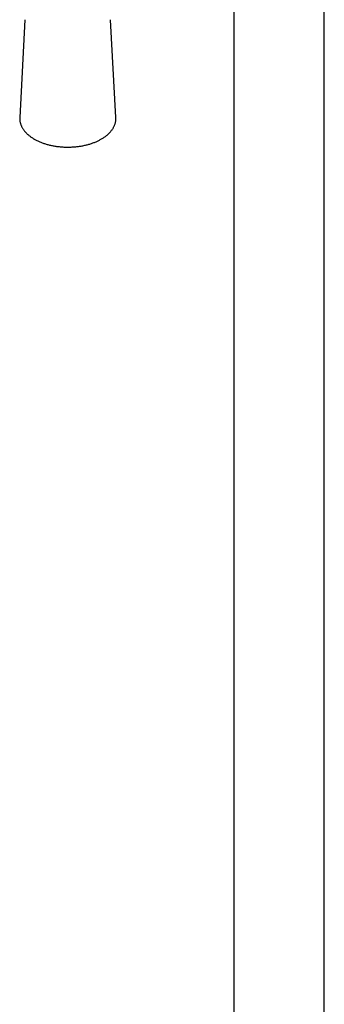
# Model space of a CAD drawing. Header units: millimetres. Extents: x 8 to 1762, y 12 to 2705.
# Tile 3 of 115: x 1520 to 1593, y 491 to 729. Entities that reach past the tile are written whole.
import ezdxf

# ---------------------------------------------------------------- set-up
doc = ezdxf.new("R2010")
doc.units = ezdxf.units.MM

msp = doc.modelspace()

# ---------------------------------------------------------------- linework, layer by layer
at = {"color": 7, "linetype": 'Continuous', "lineweight": 30}
for p, q in [((1571.26, 750.87), (1571.26, 362.28)), ((1593.16, 363.12), (1593.16, 750.87)), ((1520.77, 728.81), (1519.52, 705.15)), ((1520.77, 728.82), (1520.77, 728.81)), ((1541.5, 728.81), (1541.5, 728.82)), ((1542.76, 705.15), (1541.5, 728.81)), ((1519.51, 705.14), (1519.52, 705.15))]:
    msp.add_line(p, q, dxfattribs=at)
for points, knots in [([(1519.52, 705.14), (1519.51, 705.08), (1519.51, 704.94), (1519.51, 704.7), (1519.54, 704.43), (1519.58, 704.17), (1519.63, 703.9), (1519.71, 703.64), (1519.8, 703.38), (1519.9, 703.12), (1520.03, 702.86), (1520.17, 702.61), (1520.32, 702.36), (1520.5, 702.11), (1520.69, 701.87), (1520.89, 701.63), (1521.11, 701.39), (1521.35, 701.17), (1521.6, 700.94), (1521.86, 700.73), (1522.14, 700.52), (1522.43, 700.32), (1522.72, 700.13), (1522.92, 700.01), (1523.02, 699.95)], [0, 0, 0, 0, 0.029134, 0.074491, 0.119836, 0.165205, 0.21064, 0.25618, 0.301856, 0.347694, 0.39371, 0.439912, 0.4863, 0.532867, 0.579599, 0.626479, 0.673486, 0.720601, 0.767802, 0.81507, 0.862386, 0.909737, 0.957108, 1, 1, 1, 1]), ([(1523.02, 699.95), (1523.08, 699.92), (1523.24, 699.83), (1523.52, 699.68), (1523.86, 699.51), (1524.22, 699.35), (1524.58, 699.19), (1524.96, 699.05), (1525.34, 698.91), (1525.73, 698.79), (1526.13, 698.67), (1526.53, 698.56), (1526.95, 698.46), (1527.37, 698.37), (1527.79, 698.29), (1528.22, 698.22), (1528.65, 698.16), (1529.09, 698.11), (1529.53, 698.07), (1529.97, 698.04), (1530.41, 698.01), (1530.86, 698), (1531.3, 698), (1531.74, 698.01), (1532.19, 698.03), (1532.63, 698.06), (1533.07, 698.1), (1533.51, 698.15), (1533.94, 698.2), (1534.37, 698.27), (1534.8, 698.35), (1535.22, 698.44), (1535.63, 698.53), (1536.04, 698.64), (1536.44, 698.75), (1536.83, 698.88), (1537.22, 699.01), (1537.59, 699.15), (1537.96, 699.3), (1538.32, 699.46), (1538.66, 699.63), (1539, 699.81), (1539.32, 699.99), (1539.64, 700.18), (1539.94, 700.38), (1540.22, 700.58), (1540.5, 700.79), (1540.76, 701.01), (1541, 701.24), (1541.24, 701.47), (1541.45, 701.7), (1541.65, 701.95), (1541.84, 702.19), (1542.01, 702.44), (1542.16, 702.7), (1542.29, 702.95), (1542.41, 703.21), (1542.52, 703.48), (1542.6, 703.74), (1542.67, 704.01), (1542.72, 704.28), (1542.75, 704.54), (1542.77, 704.81), (1542.77, 705.02), (1542.76, 705.14), (1542.76, 705.17)], [0, 0, 0, 0, 0.008607, 0.024883, 0.041155, 0.057423, 0.073684, 0.08994, 0.106189, 0.122432, 0.138668, 0.154898, 0.171122, 0.18734, 0.203553, 0.219762, 0.235967, 0.252168, 0.268366, 0.284563, 0.300757, 0.31695, 0.333143, 0.349336, 0.365529, 0.381724, 0.397921, 0.41412, 0.430321, 0.446527, 0.462737, 0.478951, 0.495171, 0.511397, 0.527629, 0.543868, 0.560115, 0.576369, 0.59263, 0.6089, 0.625176, 0.64146, 0.65775, 0.674045, 0.690343, 0.706641, 0.722936, 0.739224, 0.7555, 0.771758, 0.787992, 0.804194, 0.820357, 0.836473, 0.852536, 0.868539, 0.884477, 0.900348, 0.916154, 0.931896, 0.947583, 0.963222, 0.978827, 0.994411, 1, 1, 1, 1])]:
    msp.add_open_spline(points, degree=3, knots=knots, dxfattribs=at)

doc.saveas('drawing.dxf')
